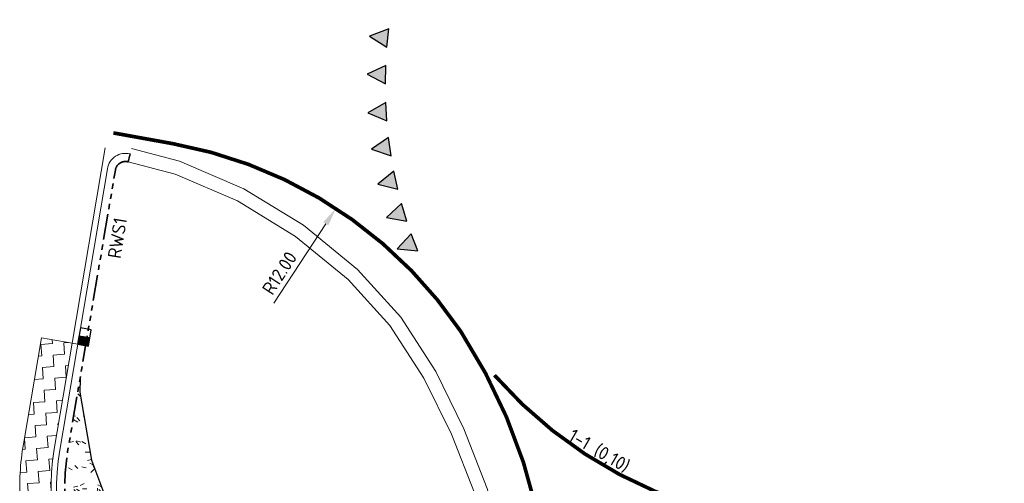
# Model space of a CAD drawing. Header units: metres. Extents: x 198714 to 199133, y 355604 to 356082.
# Tile 24 of 36: x 198737 to 198764, y 355996 to 356008. Entities that reach past the tile are written whole.
import ezdxf
from ezdxf.enums import TextEntityAlignment as Align

# ---------------------------------------------------------------- set-up
doc = ezdxf.new("R2010")
doc.units = ezdxf.units.M
for name, pattern in [('VH-OPSLUITBAND_100X200', [16, 8, -2, 4, -2]), ('VH-RWSBAND_110X220', [24, 10, -2, 2, -2, 2, -2, 2, -2]), ('VW-1-1_STREEP', [2, 1, -1])]:
    doc.linetypes.add(name, pattern=pattern)
for name, color, linetype, lineweight in [('B-WE-VH-KANTVERHARDING-G', 253, 'Continuous', 5), ('N-WE-GR-GRAS_BERM-A', 86, 'Continuous', 5), ('N-WE-VH-GOOT_TEGEL-G', 170, 'Continuous', 5), ('N-WE-VH-KANTOPSLUITING_TEKST-T', 7, 'VH-OPSLUITBAND_100X200', 35), ('N-WE-VH-KANTOPSLUITING_TROTTOIRBAND_RWS_110 220-G', 6, 'VH-RWSBAND_110X220', 35), ('N-WE-VH-KANTVERHARDING-G', 1, 'Continuous', 5), ('N-WE-VW-MARKERING-T18', 7, 'Continuous', 18), ('N-WE-VW-MARKERING_DWARS-S', 7, 'Continuous', 25), ('V-WE-VH-VERHARDING_ASFALT_TRAPSGEWIJSFREZEN-1_TRAP-A', 252, 'Continuous', 5), ('X-XX-AL-AANPIJLING-M', 7, 'Continuous', 18)]:
    doc.layers.add(name, color=color, linetype=linetype, lineweight=lineweight)
for name, color, linetype in [('N-WE-RI-HWA_KOLK_RWS-S', 150, 'Continuous'), ('N-WE-VW-MARKERING_LANGS_STREEP_11-G', 7, 'VW-1-1_STREEP'), ('N-WE-VW-MARKERING_LANGS_STREEP_DOORGETROKKEN-G', 7, 'Continuous')]:
    doc.layers.add(name, color=color, linetype=linetype)
doc.styles.add('NLCS-ISO', font='NLCS-ISO.ttf')
doc.styles.add('NLCS-ISO-M200-T18', font='NLCS-ISO.ttf', dxfattribs={"height": 0.36})
doc.dimstyles.new('NLCS-M200-T18-PIJL-A', dxfattribs={"dimtxt": 0.36, "dimasz": 0.27, "dimexe": 0.4, "dimexo": 0.4, "dimgap": 0.14, "dimtad": 1, "dimlfac": -1, "dimzin": 0, "dimdsep": 46, "dimtxsty": 'NLCS-ISO-M200-T18', "dimcen": 0.5, "dimdle": 2, "dimclrd": 256, "dimclre": 256, "dimclrt": 256, "dimazin": 0, "dimtfac": 1, "dimtofl": 0, "dimtmove": 0, "dimatfit": 3, "dimfxl": 1, "dimtfillclr": 256, "dimtolj": 1, "dimtzin": 0, "dimlwd": 18, "dimlwe": 18, "dimarcsym": 0})

# ---------------------------------------------------------------- blocks, each defined once
blk = doc.blocks.new('N-SVW-MARKERING_DWARS_DRIEHOEK_50 50')
at = {"flags": 128}
blk.add_lwpolyline([(0.25, -0.5), (0.5, 0), (0, 0)], close=True, dxfattribs=at)
blk.add_solid([(0, 0), (0.5, 0), (0.25, -0.5), (0.5, 0)])
blk = doc.blocks.new('*D81')
at = {"layer": 'Defpoints', "color": 0, "ltscale": 0.2, "transparency": 16777216}
for p in [(198745.656, 356003.207), (198739.097, 355993.158)]:
    blk.add_point(p, dxfattribs=at)
at = {"layer": 'X-XX-AL-AANPIJLING-M', "lineweight": 18, "ltscale": 0.2, "transparency": 16777216}
blk.add_line((198743.973, 356000.629), (198745.383, 356002.788), dxfattribs=at)
at = {"layer": 'X-XX-AL-AANPIJLING-M', "ltscale": 0.2, "transparency": 16777216}
blk.add_solid([(198745.313, 356002.834), (198745.452, 356002.743), (198745.656, 356003.207)], dxfattribs=at)
at = {"layer": 'X-XX-AL-AANPIJLING-M', "ltscale": 0.2, "transparency": 16777216, "insert": (198744.126, 356001.449), "char_height": 0.36, "attachment_point": 5, "rotation": 56.8687, "style": 'NLCS-ISO-M200-T18'}
blk.add_mtext('\\A1;R12.00', dxfattribs=at)
blk = doc.blocks.new('*D85')
at = {"layer": 'Defpoints', "color": 0, "ltscale": 0.2, "transparency": 16777216}
for p in [(198765.375, 356016.734), (198759.003, 356006.566)]:
    blk.add_point(p, dxfattribs=at)
at = {"layer": 'X-XX-AL-AANPIJLING-M', "lineweight": 18, "ltscale": 0.2, "transparency": 16777216}
blk.add_line((198764.026, 356014.582), (198765.109, 356016.311), dxfattribs=at)
at = {"layer": 'X-XX-AL-AANPIJLING-M', "ltscale": 0.2, "transparency": 16777216}
blk.add_solid([(198765.039, 356016.355), (198765.18, 356016.266), (198765.375, 356016.734)], dxfattribs=at)
at = {"layer": 'X-XX-AL-AANPIJLING-M', "ltscale": 0.2, "transparency": 16777216, "insert": (198764.164, 356015.404), "char_height": 0.36, "attachment_point": 5, "rotation": 57.9277, "style": 'NLCS-ISO-M200-T18'}
blk.add_mtext('\\A1;R12.00', dxfattribs=at)
blk = doc.blocks.new('Mar200tekst18')
at = {"layer": 'N-WE-VW-MARKERING-T18', "style": 'NLCS-ISO'}
blk.add_attdef('TEKST18MAR200', text='', height=0.36, dxfattribs=at).set_placement((0, 0), align=Align.BOTTOM_CENTER)
blk = doc.blocks.new('TEKST TB')
at = {"style": 'NLCS-ISO'}
blk.add_attdef('TEKST_TROTTOIRBANDEN', text='', height=0.36, rotation=0.3407, dxfattribs=at).set_placement((0, 0), align=Align.BOTTOM_CENTER)
blk = doc.blocks.new('N-SRI-HWA-KOLK_RWS-SO')
at = {"ltscale": 0.1}
blk.add_hatch(color=256, dxfattribs=at).paths.add_polyline_path([(0, -0.75), (1.125, -0.75), (1.125, 0.75), (0, 0.75)])
blk.add_line((0, -0.75), (0, 0.75), dxfattribs=at)
at = {"flags": 128}
blk.add_lwpolyline([(-1.125, -0.75), (1.125, -0.75), (1.125, 0.75), (-1.125, 0.75)], close=True, dxfattribs=at)
at = {"ltscale": 0.1, "flags": 128}
blk.add_lwpolyline([(0, -0.75), (1.125, -0.75), (1.125, 0.75), (0, 0.75)], close=True, dxfattribs=at)

msp = doc.modelspace()

# ---------------------------------------------------------------- hatches: boundary and pattern name
at = {"layer": 'N-WE-GR-GRAS_BERM-A'}
h = msp.add_hatch(dxfattribs=at)
h.set_pattern_fill('AGR-GRAS_01', color=256, scale=0.04, pattern_type=2)
h.set_pattern_definition([(0, (198738.2901, 355989.5784), (1, 1), [0.12, -0.8]), (45, (198738.6901, 355989.7784), (-0.11314, 1.86676), [0.12, -0.8]), (30, (198738.3701, 355989.6984), (0.22746, 1.286025), [0.12, -0.8]), (15, (198738.6101, 355990.0584), (0.385627, 0.724494), [0.12, -0.8]), (135, (198738.4501, 355991.5784), (-0.028284, -0.650538), [0.12, -0.8]), (150, (198739.4901, 355989.97838), (0.215692, -0.58641), [0.12, -0.8]), (165, (198738.5301, 355989.6184), (0.143452, -0.701015), [0.12, -0.8]), (85, (198738.6901, 355989.9784), (-0.87268, 1.04002), [0.12, -0.8]), (100, (198738.2901, 355989.5784), (-1.11212, 0.77871), [0.12, -0.8])])
h.paths.add_polyline_path([(198739.017, 355996.366), (198738.703, 355998.211), (198738.707, 355998.581), (198738.371, 355996.597, 0.41068), (198743.037, 355989.946), (198745.059, 355989.578), (198744.423, 355989.882, -0.126948), (198744.296, 355989.872), (198743.222, 355990.062, -0.414214), (198743.016, 355990.358), (198743.031, 355990.446, -0.210133), (198743.146, 355990.617), (198742.072, 355991.404), (198740.73, 355992.859), (198739.696, 355994.546)])
h.paths.add_polyline_path([(198739.575, 355993.516), (198740.79, 355994.06), (198740.437, 355994.849), (198739.221, 355994.304)], flags=24)
h.paths.add_polyline_path([(198739.848, 355991.726), (198745.888, 355991.726), (198745.888, 355993.353), (198739.848, 355993.353)], flags=9)
at = {"layer": 'V-WE-VH-VERHARDING_ASFALT_TRAPSGEWIJSFREZEN-1_TRAP-A', "lineweight": 9}
h = msp.add_hatch(dxfattribs=at)
h.set_pattern_fill('AVH-ASFALT_FREESVAK', color=256, scale=0.2, angle=4, pattern_type=2)
h.set_pattern_definition([(4, (198720.20803, 356042.7724), (0.2899399, 0.3335377), [0.3125, -0.3125]), (94, (198720.51977, 356042.7942), (-0.3335377, 0.2899399), [0.3125, -0.3125])])
edge = h.paths.add_edge_path()
edge.add_arc((198744.07, 355995.633), 6.15, 170.3918, 184.3901, ccw=False)
edge.add_line((198738.006, 355996.659), (198738.495, 355999.543))
edge.add_line((198738.495, 355999.543), (198737.656, 355999.685))
edge.add_line((198737.656, 355999.685), (198737.168, 355996.801))
edge.add_arc((198744.07, 355995.633), 7, 170.3918, 183.486)
edge.add_line((198737.083, 355995.207), (198737.666, 355985.64))
edge.add_arc((198739.662, 355985.762), 2, 183.486, 191.7098)
edge.add_line((198737.704, 355985.356), (198738.086, 355983.511))
edge.add_line((198738.086, 355983.511), (198738.982, 355983.589))
edge.add_line((198738.982, 355983.589), (198738.885, 355984.584))
edge.add_line((198738.885, 355984.584), (198738.777, 355985.741))
edge.add_line((198738.777, 355985.741), (198737.938, 355995.162))

# ---------------------------------------------------------------- linework, layer by layer
at = {"layer": 'B-WE-VH-KANTVERHARDING-G', "flags": 128}
for points in [[(198739.393, 356004.851), (198738.495, 355999.543)], [(198750.7, 355990.772), (198750.591, 355992.122), (198750.266, 355993.88), (198749.768, 355995.595), (198749.134, 355997.213), (198748.372, 355998.777), (198747.42, 356000.246), (198746.245, 356001.545), (198744.775, 356002.75), (198743.155, 356003.742), (198741.408, 356004.491), (198740.108, 356004.832)], [(198750.331, 355990.742), (198750.224, 355992.073), (198749.906, 355993.794), (198749.418, 355995.476), (198748.795, 355997.065), (198748.049, 355998.595), (198747.126, 356000.02), (198745.989, 356001.276), (198744.56, 356002.447), (198742.985, 356003.412), (198741.287, 356004.14), (198740.014, 356004.474)]]:
    msp.add_lwpolyline(points, dxfattribs=at)
at = {"layer": 'Defpoints', "ltscale": 0.2, "flags": 128}
msp.add_lwpolyline([(198738.707, 355998.581), (198738.703, 355998.211), (198739.017, 355996.366), (198739.696, 355994.546), (198740.73, 355992.859), (198742.072, 355991.404), (198743.638, 355990.256), (198745.328, 355989.45)], dxfattribs=at)
at = {"layer": 'N-WE-VH-GOOT_TEGEL-G', "flags": 128}
msp.add_lwpolyline([(198738.642, 355999.518), (198738.495, 355999.543), (198738.006, 355996.659, 0.410682), (198742.97, 355989.582), (198749.938, 355988.316)], format="xyb", dxfattribs=at)
at = {"layer": 'N-WE-VH-KANTOPSLUITING_TROTTOIRBAND_RWS_110 220-G', "ltscale": 0.07, "flags": 128}
msp.add_lwpolyline([(198740.014, 356004.474), (198740.07, 356004.687)], dxfattribs=at)
msp.add_lwpolyline([(198740.014, 356004.474, 0.440497), (198739.667, 356004.25), (198738.371, 355996.597, 0.410682), (198743.037, 355989.946), (198750.004, 355988.68, 0.461044), (198750.334, 355988.949), (198750.365, 355990.329), (198750.331, 355990.742)], format="xyb", dxfattribs=at)
at = {"layer": 'N-WE-VH-KANTVERHARDING-G', "flags": 128}
for points in [[(198740.07, 356004.687, 0.440497), (198739.45, 356004.287), (198738.154, 355996.634, 0.410682), (198742.997, 355989.729), (198749.964, 355988.463)], [(198738.495, 355999.543), (198737.656, 355999.685), (198737.168, 355996.801, 0.057197), (198737.083, 355995.207), (198737.666, 355985.64, 0.035899), (198737.704, 355985.356), (198738.086, 355983.511), (198738.982, 355983.589)]]:
    msp.add_lwpolyline(points, format="xyb", dxfattribs=at)
at = {"layer": 'N-WE-VW-MARKERING_LANGS_STREEP_11-G', "const_width": 0.1, "flags": 128}
msp.add_lwpolyline([(198749.964, 355998.673, 0.160261), (198756.415, 355994.848)], format="xyb", dxfattribs=at)
at = {"layer": 'N-WE-VW-MARKERING_LANGS_STREEP_DOORGETROKKEN-G', "ltscale": 5, "const_width": 0.1, "flags": 128}
for points in [[(198739.613, 356005.259), (198741.228, 356004.967, -0.202595), (198749.05, 355999.862, -0.154956), (198751.474, 355991.109, -0.1454)], [(198776.394, 355998.668), (198776.387, 355998.67, 0.190381), (198765.574, 355996.525, 0.184637), (198760.607, 355989.541, 0.173853)]]:
    msp.add_lwpolyline(points, format="xyb", dxfattribs=at)

# ---------------------------------------------------------------- block references
at = {"layer": 'N-WE-RI-HWA_KOLK_RWS-S', "xscale": 0.2, "yscale": 0.2, "zscale": 0.2, "rotation": 260.391784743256}
msp.add_blockref('N-SRI-HWA-KOLK_RWS-SO', (198738.827, 355999.712), dxfattribs=at)
at = {"layer": 'N-WE-VH-KANTOPSLUITING_TEKST-T'}
ref = msp.add_blockref('TEKST TB', (198740.005, 356002.355), dxfattribs=dict(at, rotation=80.39178474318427))
ref.add_attrib('TEKST_TROTTOIRBANDEN', 'RWS1', dxfattribs={"height": 0.36, "rotation": 80.7325, "style": 'NLCS-ISO'}).set_placement((198740.005, 356002.355), align=Align.BOTTOM_CENTER)
at = {"layer": 'N-WE-VW-MARKERING-T18', "rotation": 329.6985723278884}
msp.add_blockref('Mar200tekst18', (198752.669, 355996.373), dxfattribs=at).add_auto_attribs({'TEKST18MAR200': '1-1 (0,10)'})
at = {"layer": 'N-WE-VW-MARKERING_DWARS-S'}
for p, rotation in [((198747.097, 356008.088), 263.9090473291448), ((198747.012, 356007.093), 268.6766360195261), ((198747.01, 356006.085), 273.4883333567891), ((198747.086, 356005.136), 278.0331878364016), ((198747.232, 356004.218), 282.4719056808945), ((198747.441, 356003.341), 286.7768078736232), ((198747.703, 356002.52), 290.8926946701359)]:
    msp.add_blockref('N-SVW-MARKERING_DWARS_DRIEHOEK_50 50', p, dxfattribs=dict(at, rotation=rotation))

# ---------------------------------------------------------------- dimensions: what is measured, and where the dimension line sits
at = {"layer": 'X-XX-AL-AANPIJLING-M', "ltscale": 0.2}
for center, mpoint, picture, middle in [((198759.003, 356006.566), (198765.375, 356016.734), '*D85', (198764.435, 356015.234)), ((198739.097, 355993.158), (198745.656, 356003.207), '*D81', (198744.394, 356001.274))]:
    dim = msp.add_radius_dim(center=center, mpoint=mpoint, dimstyle='NLCS-M200-T18-PIJL-A', override={"dimasz": 0.5}, dxfattribs=at)
    dim.commit()
    dim.dimension.update_dxf_attribs({"geometry": picture, "text_midpoint": middle, "dimtype": 164})

doc.saveas('drawing.dxf')
